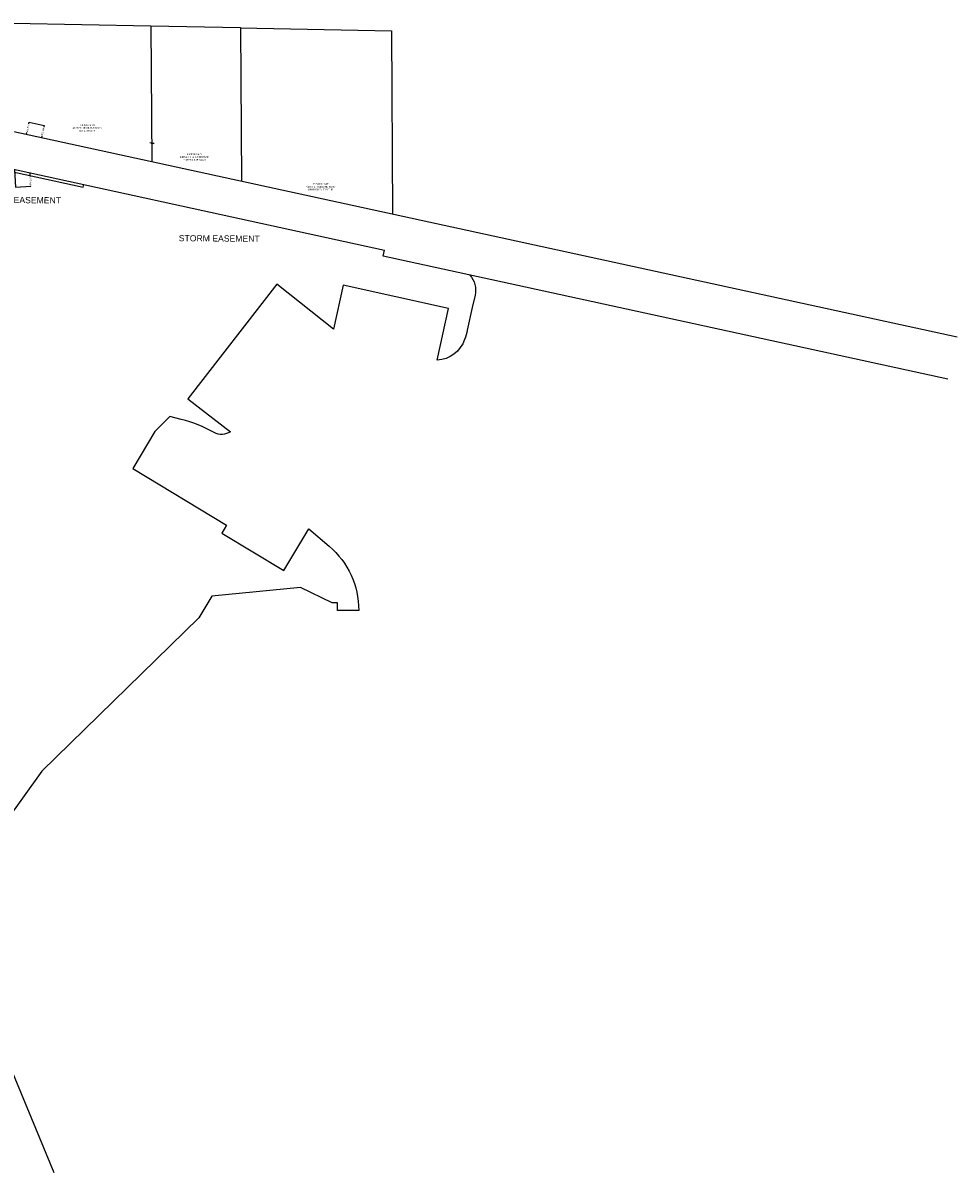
# Model space of a CAD drawing. Header units: feet. Extents: x 2243518 to 2247958, y 594514 to 598416.
# Tile 13 of 13: x 2246445 to 2247958, y 594537 to 596400. Entities that reach past the tile are written whole.
import ezdxf

# ---------------------------------------------------------------- set-up
doc = ezdxf.new("R2010")
doc.units = ezdxf.units.FT
doc.header["$MEASUREMENT"] = 0
doc.linetypes.add('OhDOT_USTN3', pattern=[0.22, 0.165, -0.055])
doc.layers.add('0_Mview', color=8, linetype='Continuous', plot=False)
for name, color, linetype in [('DV_X_Lot_Line', 2, 'OhDOT_USTN3'), ('DV_X_Property_Line', 7, 'Continuous'), ('DV_X_Text', 7, 'Continuous'), ('RW_P_Fee_RW', 1, 'rwpr'), ('RW_P_Text', 7, 'Continuous'), ('RW_X_Esmt_SW', 6, 'esmtsewerex'), ('RW_X_Fee_RW', 6, 'rwex2')]:
    doc.layers.add(name, color=color, linetype=linetype)
doc.styles.add('Slanted-Normal', font='font31.shx', dxfattribs={"height": 0.14})
doc.styles.get("Standard").update_dxf_attribs({"font": 'arial.ttf'})
doc.styles.add('Straight-Normal', font='font30.shx', dxfattribs={"height": 0.14})
doc.styles.add('Straight_Normal', font='font30.shx', dxfattribs={"height": 0.14})
doc.styles.add('X_Straight_Normal', font='calibril.ttf', dxfattribs={"height": 0.14})
doc.linetypes.add('esmtsewerex', pattern='A,0.85,-0.25,0.85,-0.25,0.85,-0.25,["SW",Straight-Normal,S=1,R=0,X=-0.1,Y=-0.07],-0.25,0.85,-0.25', length=4.65)
doc.linetypes.add('rwex2', pattern='A,0.85,-0.25,0.85,-0.25,0.85,-0.45,["Ex R/W",Straight-Normal,S=1,R=0,X=-0.36,Y=-0.07],-0.45,0.85,-0.25', length=5.05)
doc.linetypes.add('rwpr', pattern='A,3.05,-0.3,["R/W",Slanted-Normal,S=1,R=0,X=-0.19,Y=-0.07],-0.3,1.1', length=4.75)

# ---------------------------------------------------------------- blocks, each defined once
blk = doc.blocks.new('PL')
for q in [(0.055, 0.209), (0.048, -0.132)]:
    blk.add_line((-0.034, -0.132), q)
at = {"style": 'Slanted-Normal', "width": 1.1}
blk.add_text('P', height=0.165, dxfattribs=at).set_placement((-0.062, -0.059))

msp = doc.modelspace()

# ---------------------------------------------------------------- linework, layer by layer
at = {"layer": 'DV_X_Property_Line', "flags": 128}
for points in [[(2246423.3, 596374.9), (2246428.7, 596399.8), (2246652.2, 596395.4), (2246653.5, 596175.4)], [(2246652.2, 596395.4), (2246797.6, 596392.3), (2246799.1, 596143.7)], [(2246796.8, 596392.1), (2247041.8, 596387), (2247043.7, 596090.4)]]:
    msp.add_lwpolyline(points, dxfattribs=at)
msp.add_lwpolyline([(2247169.1, 595991.5, -0.238594), (2247177.4, 595959.1), (2247172.9, 595939.1), (2247164.7, 595902.1, -0.028626), (2247160.4, 595887.2, -0.304544), (2247115.9, 595853.7), (2247134.6, 595937.3), (2246963.8, 595975.4), (2246947.8, 595903.7), (2246856, 595976.6), (2246711.9, 595790.9), (2246781.2, 595737.9, -0.281379), (2246754.6, 595736.6, 0.067667), (2246701.4, 595757.7), (2246683.1, 595762.3), (2246658.8, 595738.2), (2246622.8, 595678.2), (2246774.9, 595586.7), (2246767, 595573.6), (2246867.7, 595513.1), (2246908.3, 595580.7), (2246941.2, 595552.4, -0.217559), (2246989, 595448.6), (2246954.3, 595448.5), (2246954.3, 595460.7), (2246945.7, 595460.7), (2246894.7, 595485.5), (2246750.9, 595471.6), (2246729.7, 595436.2), (2246475.6, 595188.3), (2246386.5, 595064.6)], format="xyb", dxfattribs=at)
at = {"layer": 'RW_P_Fee_RW', "flags": 128}
msp.add_lwpolyline([(2245819.5, 596170.6, -0.437186), (2245831.8, 596197.3), (2245866.4, 596208.5), (2246142.4, 596206.4, -0.051679), (2246282.1, 596190.8), (2246542.4, 596134.1), (2246543.3, 596138)], format="xyb", dxfattribs=at)
at = {"layer": 'RW_X_Esmt_SW', "flags": 128}
for points in [[(2246450.6, 596219.6), (2246454.9, 596239.1), (2246479.3, 596233.8), (2246475.1, 596214.3)], [(2246431.3, 596162.4), (2246432.7, 596134.1), (2246457.7, 596135.3), (2246456.6, 596156.9)]]:
    msp.add_lwpolyline(points, dxfattribs=at)
at = {"layer": 'RW_X_Fee_RW', "flags": 128}
for points in [[(2246241.6, 596263, -0.018426), (2246295.7, 596253.3), (2247958.2, 595891.3)], [(2245816.4, 596178.2, -0.536926), (2245839.7, 596212.8), (2246142.4, 596210.4, -0.051679), (2246283, 596194.7), (2247030.5, 596031.9)]]:
    msp.add_lwpolyline(points, format="xyb", dxfattribs=at)
for points in [[(2246495.3, 594537.4), (2245991.8, 595754.4), (2245816.4, 596178.2)], [(2247028.3, 596022.1), (2247030.5, 596031.9)], [(2247943.3, 595822.9), (2247028.3, 596022.1)]]:
    msp.add_lwpolyline(points, dxfattribs=at)

# ---------------------------------------------------------------- block references
at = {"layer": 'DV_X_Lot_Line', "xscale": 20, "yscale": 20, "zscale": 20, "rotation": 90.26479934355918}
msp.add_blockref('PL', (2246654.5, 596204.8, 1045.4), dxfattribs=at)

# ---------------------------------------------------------------- texts
at = {"layer": '0_Mview'}
for p in [(2246375.4, 596108.6), (2246697.3, 596046.4)]:
    msp.add_text('STORM EASEMENT', height=10, rotation=359.5483, dxfattribs=at).set_placement(p)

# ---------------------------------------------------------------- next in the draw order: texts
at = {"layer": 'DV_X_Text', "char_height": 2.8, "width": 71.583, "attachment_point": 2, "style": 'X_Straight_Normal', "bg_fill": 2}
for s, insert in [('P.P.#3311478\\P#1047 E. HIGHLAND ROAD\\PJOY L. ZIEGLER', (2246549, 596235.9)), ('P.P.#3301479\\P#1061 E. HIGHLAND ROAD\\PMARTHA SUE GOAN', (2246722.7, 596188.9)), ('P.P.#3301849\\P#1077 E. HIGHLAND ROAD\\PWINSLOW R. SEALE, JR.', (2246927.5, 596140.7))]:
    msp.add_mtext(s, dxfattribs=dict(at, insert=insert))
at = {"layer": 'RW_P_Text', "color": 6, "linetype": 'Continuous', "char_height": 2.8, "attachment_point": 5, "style": 'Straight_Normal', "bg_fill": 3, "box_fill_scale": 1.1, "bg_fill_color": 256, "bg_fill_transparency": 0}
for s, insert, width, rotation in [('EX SW', (2246452.8, 596229.3), 13.168, 77.7149), ('EX SW', (2246477.2, 596224.2), 13.377, 77.7149), ('Ex SW', (2246457.1, 596143.6), 13.707, 92.3544)]:
    msp.add_mtext(s, dxfattribs=dict(at, insert=insert, width=width, rotation=rotation))

doc.saveas('drawing.dxf')
